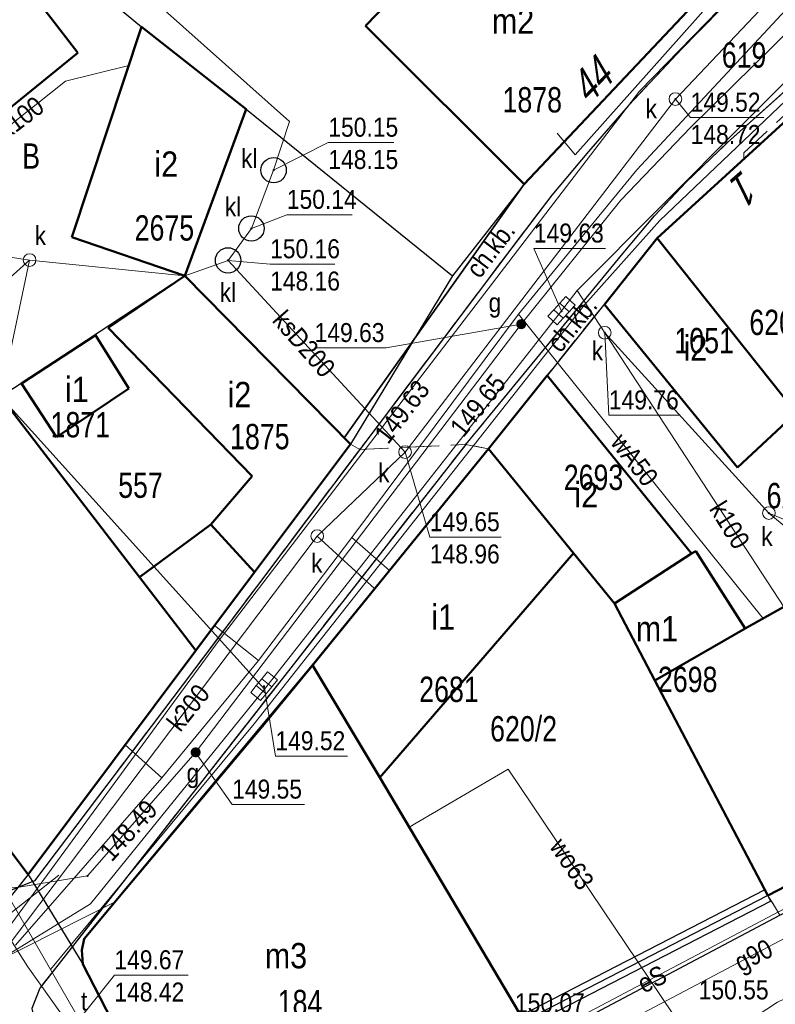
# Model space of a CAD drawing. Header units: metres. Extents: x 5552311 to 5555313, y 5709371 to 5712599.
# Tile 48 of 71: x 5554625 to 5554655, y 5710607 to 5710646. Entities that reach past the tile are written whole.
import ezdxf
from ezdxf.enums import TextEntityAlignment as Align

# ---------------------------------------------------------------- set-up
doc = ezdxf.new("R2010")
doc.units = ezdxf.units.M
doc.header["$MEASUREMENT"] = 0
doc.linetypes.add('1.0_0.5', pattern=[1.5, 1, -0.5])
doc.linetypes.add('1.5_0.5', pattern=[2, 1.5, -0.5])
doc.layers.get('0').update_dxf_attribs({"color": 2, "linetype": 'CONTINUOUS', "lineweight": 5})
for name, color, linetype in [('203-punkt graniczny', 7, 'CONTINUOUS'), ('210-oznaczenie konturu użytku gruntowego', 60, 'CONTINUOUS'), ('211-numer działki ewidencyjnej', 7, 'CONTINUOUS'), ('218-kontur użytku gruntowego', 60, 'CONTINUOUS'), ('219-działka ewidencyjna', 7, 'CONTINUOUS'), ('238-Punkt adresowy budynku', 7, 'CONTINUOUS'), ('312-budynek ewidencyjny', 7, 'CONTINUOUS'), ('312-oznaczenie budynku ewidencyjnego', 7, 'CONTINUOUS'), ('312-oznaczenie budynku ewidencyjnego-Atr117', 7, 'CONTINUOUS'), ('chodnik', 7, 'CONTINUOUS'), ('chodnik-Atr17', 7, 'CONTINUOUS'), ('jezdnia', 7, 'CONTINUOUS'), ('kratka ściekowa', 7, 'CONTINUOUS'), ('krawężnik', 7, 'CONTINUOUS'), ('ogrodzenie trwałe', 7, 'CONTINUOUS'), ('osadnik  szambo', 7, 'CONTINUOUS'), ('osadnik  szambo-Atr17', 7, 'CONTINUOUS'), ('pikieta sztuczna', 7, 'CONTINUOUS'), ('pikieta sztuczna-Atr2', 7, 'CONTINUOUS'), ('przewód elektroenergetyczny podziemny', 7, 'CONTINUOUS'), ('przewód elektroenergetyczny podziemny-Atr1', 7, 'CONTINUOUS'), ('przewód gazowy', 7, 'CONTINUOUS'), ('przewód gazowy-Atr1', 7, 'CONTINUOUS'), ('przewód kanalizacyjny', 7, 'CONTINUOUS'), ('przewód kanalizacyjny-Atr1', 7, 'CONTINUOUS'), ('przewód telekomunikacyjny podziemny', 7, 'CONTINUOUS'), ('przewód telekomunikacyjny podziemny - ob. projektowany', 7, 'CONTINUOUS'), ('przewód wodociągowy', 7, 'CONTINUOUS'), ('przewód wodociągowy-Atr1', 7, 'CONTINUOUS'), ('rzedna', 7, 'CONTINUOUS'), ('rzedna-Atr2', 7, 'CONTINUOUS'), ('rzedna-Atr3', 7, 'CONTINUOUS'), ('studnia kanalizacyjna', 7, 'CONTINUOUS'), ('szafa telekomunikacyjna lub kontener-Atr17', 7, 'CONTINUOUS'), ('właz do komory lub kanału - okrągły', 7, 'CONTINUOUS'), ('właz do komory lub kanału - okrągły-Atr17', 7, 'CONTINUOUS'), ('zasuwa lub zawór', 7, 'CONTINUOUS'), ('zasuwa lub zawór-Atr17', 7, 'CONTINUOUS'), ('ściana oporowa (linia)', 7, 'CONTINUOUS')]:
    doc.layers.add(name, color=color, linetype=linetype)
doc.styles.get("Standard").update_dxf_attribs({"font": 'Working1250', "width": 0.75})
doc.linetypes.add('902-500', pattern='A,3.75,0,[1,ksztalty.shx,S=0.5,R=0,X=0,Y=0],3.75', length=7.5)
doc.linetypes.add('otdn_500', pattern='A,5,0,[21,ksztalty.shx,S=0.5,R=0,X=0,Y=0]', length=5)

# ---------------------------------------------------------------- blocks, each defined once
blk = doc.blocks.new('203')
at = {"linetype": 'Continuous', "lineweight": 0}
h = blk.add_hatch(color=94, dxfattribs=at)
edge = h.paths.add_edge_path()
edge.add_arc((0, 0), 0.045, 0, 360)
blk = doc.blocks.new('SUKM')
at = {"color": 0, "linetype": 'Continuous'}
blk.add_circle((0, 0), 0.5, dxfattribs=at)
blk = doc.blocks.new('US15')
at = {"color": 0, "linetype": 'Continuous', "lineweight": 13}
blk.add_circle((0, 0), 0.25, dxfattribs=at)
blk = doc.blocks.new('US22')
at = {"color": 0, "linetype": 'Continuous', "lineweight": 13}
blk.add_circle((0, 0), 0.25, dxfattribs=at)
blk = doc.blocks.new('PW01')
at = {"linetype": 'Continuous', "lineweight": 13}
h = blk.add_hatch(color=0, dxfattribs=at)
edge = h.paths.add_edge_path()
edge.add_arc((0, 0), 0.045, 0, 360)
blk = doc.blocks.new('US25')
at = {"linetype": 'Continuous', "lineweight": 0}
h = blk.add_hatch(color=0, dxfattribs=at)
edge = h.paths.add_edge_path()
edge.add_arc((0, 0), 0.2, 0, 360)
blk = doc.blocks.new('US05')
at = {"color": 0, "linetype": 'Continuous', "lineweight": 13}
for p, q in [((-0.525, -0.25), (-0.525, 0.25)), ((-0.525, 0.25), (-0.175, 0.25)), ((-0.175, -0.25), (-0.175, 0.25)), ((-0.175, 0.25), (0.175, 0.25)), ((0.175, -0.25), (0.175, 0.25)), ((0.175, 0.25), (0.525, 0.25)), ((0.525, -0.25), (0.525, 0.25)), ((-0.525, -0.25), (-0.175, -0.25)), ((-0.175, -0.25), (0.175, -0.25)), ((0.175, -0.25), (0.525, -0.25))]:
    blk.add_line(p, q, dxfattribs=at)

msp = doc.modelspace()

# ---------------------------------------------------------------- linework, layer by layer
at = {"layer": '218-kontur użytku gruntowego', "linetype": 'Continuous', "lineweight": 9, "flags": 128}
for points in [[(5554645.15, 5710639.72), (5554651.59, 5710646.54)], [(5554651.59, 5710646.54), (5554645.15, 5710639.72)], [(5554656.44, 5710643.09), (5554650.41, 5710637.58)], [(5554650.41, 5710637.58), (5554656.44, 5710643.09)], [(5554642.33, 5710636.1), (5554645.15, 5710639.72)], [(5554645.15, 5710639.72), (5554642.33, 5710636.1)], [(5554650.41, 5710637.58), (5554643.75, 5710629.27)], [(5554643.75, 5710629.27), (5554650.41, 5710637.58)], [(5554638.29, 5710629.45), (5554642.33, 5710636.1)], [(5554642.33, 5710636.1), (5554638.29, 5710629.45)], [(5554625.57, 5710612.45), (5554638.29, 5710629.45)], [(5554638.29, 5710629.45), (5554625.57, 5710612.45)], [(5554643.75, 5710629.27), (5554636.71, 5710620.61)], [(5554636.71, 5710620.61), (5554643.75, 5710629.27)], [(5554615.57, 5710625.74), (5554625.57, 5710612.45)], [(5554625.57, 5710612.45), (5554615.57, 5710625.74)], [(5554636.71, 5710620.61), (5554634.83, 5710618.31)], [(5554634.83, 5710618.31), (5554636.71, 5710620.61)], [(5554634.83, 5710618.31), (5554627.78, 5710609.91)], [(5554627.78, 5710609.91), (5554634.83, 5710618.31)], [(5554654.78, 5710611.63), (5554667.46, 5710618.2)], [(5554667.46, 5710618.2), (5554654.78, 5710611.63)], [(5554645.15, 5710606.66), (5554654.78, 5710611.63)], [(5554654.78, 5710611.63), (5554645.15, 5710606.66)], [(5554627.78, 5710609.91), (5554627.68, 5710609.47)], [(5554627.68, 5710609.47), (5554627.78, 5710609.91)], [(5554627.68, 5710609.47), (5554627.72, 5710608.91)], [(5554627.72, 5710608.91), (5554627.68, 5710609.47)], [(5554627.72, 5710608.91), (5554632.3, 5710600.02)], [(5554632.3, 5710600.02), (5554627.72, 5710608.91)]]:
    msp.add_lwpolyline(points, dxfattribs=at)
at = {"layer": '219-działka ewidencyjna', "color": 94, "linetype": 'Continuous', "lineweight": 30, "flags": 128}
for points in [[(5554626.95, 5710648.5), (5554630.04, 5710645.93)], [(5554651.59, 5710646.54), (5554645.15, 5710639.72)], [(5554630.04, 5710645.93), (5554634.17, 5710642.68)], [(5554656.44, 5710643.09), (5554650.41, 5710637.58)], [(5554634.17, 5710642.68), (5554631.75, 5710636.1)], [(5554634.17, 5710642.68), (5554642.33, 5710636.1)], [(5554645.15, 5710639.72), (5554642.33, 5710636.1)], [(5554650.41, 5710637.58), (5554643.75, 5710629.27)], [(5554650.41, 5710637.58), (5554655.9, 5710630.69)], [(5554631.75, 5710636.1), (5554624.48, 5710631.32)], [(5554642.33, 5710636.1), (5554638.29, 5710629.45)], [(5554638.29, 5710629.45), (5554625.57, 5710612.45)], [(5554643.75, 5710629.27), (5554636.71, 5710620.61)], [(5554643.75, 5710629.27), (5554648.72, 5710623.16)], [(5554615.57, 5710625.74), (5554625.57, 5710612.45)], [(5554648.72, 5710623.16), (5554654.78, 5710611.63)], [(5554636.71, 5710620.61), (5554634.83, 5710618.31)], [(5554634.83, 5710618.31), (5554627.78, 5710609.91)], [(5554667.46, 5710618.2), (5554654.78, 5710611.63)], [(5554625.57, 5710612.45), (5554617.8, 5710602.71)], [(5554625.57, 5710612.45), (5554627.72, 5710608.91)], [(5554654.78, 5710611.63), (5554645.15, 5710606.66)], [(5554627.78, 5710609.91), (5554627.68, 5710609.47)], [(5554627.68, 5710609.47), (5554627.72, 5710608.91)], [(5554627.72, 5710608.91), (5554632.3, 5710600.02)]]:
    msp.add_lwpolyline(points, dxfattribs=at)
at = {"layer": '312-budynek ewidencyjny', "color": 8, "linetype": 'Continuous', "lineweight": 50, "flags": 128}
for points in [[(5554638.89, 5710645.97), (5554645.15, 5710652.43)], [(5554625.52, 5710647.51), (5554627.52, 5710644.9)], [(5554651.59, 5710646.54), (5554645.15, 5710639.72)], [(5554627.29, 5710637.63), (5554630.04, 5710645.93)], [(5554630.04, 5710645.93), (5554634.17, 5710642.68)], [(5554645.15, 5710639.72), (5554638.89, 5710645.97)], [(5554627.52, 5710644.9), (5554619.49, 5710638.39)], [(5554650.41, 5710637.58), (5554656.44, 5710643.09)], [(5554634.17, 5710642.68), (5554631.75, 5710636.1)], [(5554631.75, 5710636.1), (5554627.29, 5710637.63)], [(5554648.33, 5710634.97), (5554650.41, 5710637.58)], [(5554650.41, 5710637.58), (5554655.9, 5710630.69)], [(5554655.9, 5710630.69), (5554650.41, 5710637.58)], [(5554628.72, 5710634.04), (5554631.75, 5710636.1)], [(5554631.75, 5710636.1), (5554638.29, 5710629.45)], [(5554653.58, 5710628.53), (5554648.33, 5710634.97)], [(5554634.41, 5710628.19), (5554628.72, 5710634.04)], [(5554625.3, 5710631.85), (5554628.23, 5710633.75)], [(5554628.23, 5710633.75), (5554629.54, 5710631.65)], [(5554643.75, 5710629.27), (5554646.07, 5710632.16)], [(5554646.07, 5710632.16), (5554651.76, 5710625.13)], [(5554626.68, 5710629.73), (5554625.3, 5710631.85)], [(5554629.54, 5710631.65), (5554626.68, 5710629.73)], [(5554624.48, 5710631.32), (5554629.96, 5710624.2)], [(5554655.9, 5710630.69), (5554653.58, 5710628.53)], [(5554638.29, 5710629.45), (5554634.51, 5710624.4)], [(5554636.8, 5710620.72), (5554643.75, 5710629.27)], [(5554643.75, 5710629.27), (5554647.1, 5710625.14)], [(5554647.1, 5710625.14), (5554643.75, 5710629.27)], [(5554632.78, 5710626.28), (5554634.41, 5710628.19)], [(5554653.88, 5710622.17), (5554662.67, 5710627.1)], [(5554629.96, 5710624.2), (5554632.78, 5710626.28)], [(5554632.78, 5710626.28), (5554634.51, 5710624.4)], [(5554634.51, 5710624.4), (5554632.78, 5710626.28)], [(5554625.57, 5710612.45), (5554615.57, 5710625.74)], [(5554647.1, 5710625.14), (5554639.45, 5710616.29)], [(5554648.72, 5710623.16), (5554647.1, 5710625.14)], [(5554648.72, 5710623.16), (5554651.76, 5710625.13)], [(5554651.76, 5710625.13), (5554648.72, 5710623.16)], [(5554651.76, 5710625.13), (5554651.93, 5710625.23)], [(5554651.93, 5710625.23), (5554653.88, 5710622.17)], [(5554634.51, 5710624.4), (5554632.19, 5710621.3)], [(5554629.96, 5710624.2), (5554632.19, 5710621.3)], [(5554632.19, 5710621.3), (5554629.96, 5710624.2)], [(5554650.32, 5710620.12), (5554648.72, 5710623.16)], [(5554650.32, 5710620.12), (5554653.88, 5710622.17)], [(5554653.88, 5710622.17), (5554650.32, 5710620.12)], [(5554632.19, 5710621.3), (5554625.57, 5710612.45)], [(5554627.78, 5710609.91), (5554636.8, 5710620.72)], [(5554636.8, 5710620.72), (5554639.45, 5710616.29)], [(5554639.45, 5710616.29), (5554636.8, 5710620.72)], [(5554654.78, 5710611.63), (5554650.32, 5710620.12)], [(5554667.46, 5710618.2), (5554654.78, 5710611.63)], [(5554639.45, 5710616.29), (5554645.15, 5710606.66)], [(5554627.68, 5710609.47), (5554627.78, 5710609.91)], [(5554627.72, 5710608.91), (5554627.68, 5710609.47)], [(5554632.3, 5710600.02), (5554627.72, 5710608.91)]]:
    msp.add_lwpolyline(points, dxfattribs=at)
at = {"layer": 'chodnik', "color": 8, "linetype": '1.0_0.5', "lineweight": 18, "flags": 128}
for points in [[(5554681.33, 5710687.45), (5554681.18, 5710686.34), (5554681.02, 5710685.39), (5554680.09, 5710682.75), (5554675.46, 5710675.94), (5554670.7, 5710669.18), (5554671.26, 5710668.86), (5554669.33, 5710665.99), (5554659.5, 5710654.76), (5554651.59, 5710646.54), (5554645.15, 5710639.72), (5554638.05, 5710629.7), (5554638.29, 5710629.45), (5554638.66, 5710629.24), (5554644.67, 5710637.21), (5554646.25, 5710639.28), (5554647.7, 5710641.01), (5554649.28, 5710642.82), (5554651.38, 5710645.06), (5554660.98, 5710654.87), (5554662.96, 5710657), (5554665.06, 5710659.57), (5554666.99, 5710661.97), (5554671.59, 5710668.46), (5554679.99, 5710680.5), (5554681.13, 5710682.33), (5554681.69, 5710683.61), (5554681.96, 5710684.55), (5554682.14, 5710685.45), (5554682.13, 5710686.12), (5554681.82, 5710686.79)], [(5554643.73, 5710629.27), (5554650.41, 5710637.58), (5554656.44, 5710643.09), (5554663.72, 5710649.63), (5554665.13, 5710651.2), (5554670.15, 5710657.4), (5554679.22, 5710669.45), (5554682.26, 5710673.66), (5554690.59, 5710684.79), (5554690.78, 5710685.44), (5554690.1, 5710685.61), (5554689.66, 5710685.61), (5554689.03, 5710685.24), (5554675.5, 5710665.97), (5554670.48, 5710659.08), (5554668.97, 5710657.09), (5554666.73, 5710654.39), (5554664.67, 5710652.08), (5554663.1, 5710650.39), (5554661.29, 5710648.63), (5554653.19, 5710641.36), (5554651.55, 5710639.8), (5554650.3, 5710638.47), (5554649.06, 5710636.99), (5554642.85, 5710629.44)], [(5554731.59, 5710650.28), (5554720.8, 5710643.78), (5554711.48, 5710639.29), (5554708.23, 5710637.79), (5554706.79, 5710636.98), (5554682.16, 5710625.65), (5554672.25, 5710620.66), (5554654.78, 5710611.63), (5554655.26, 5710610.85), (5554682.55, 5710624.86), (5554697.76, 5710631.97), (5554711.94, 5710638.58), (5554720.21, 5710642.56), (5554725.98, 5710645.74), (5554732.06, 5710649.65)], [(5554638.66, 5710629.24), (5554638.29, 5710629.45), (5554634.51, 5710624.4), (5554632.19, 5710621.3), (5554625.57, 5710612.45), (5554615.57, 5710625.74), (5554610.47, 5710632.3), (5554609.82, 5710629.69), (5554622.02, 5710612.5), (5554623.73, 5710611.37), (5554625.82, 5710612.21), (5554632.54, 5710621.1)], [(5554643.73, 5710629.27), (5554642.85, 5710629.44), (5554626.02, 5710607.96), (5554625.71, 5710607.17), (5554625.95, 5710606.2), (5554629.63, 5710599.6), (5554631.32, 5710598.71), (5554633.01, 5710599.07), (5554655.26, 5710610.85), (5554654.78, 5710611.63), (5554645.15, 5710606.66), (5554632.3, 5710600.02), (5554627.72, 5710608.91), (5554627.68, 5710609.47), (5554627.78, 5710609.91), (5554636.8, 5710620.72)]]:
    msp.add_lwpolyline(points, close=True, dxfattribs=at)
at = {"layer": 'jezdnia', "color": 8, "linetype": '1.5_0.5', "lineweight": 18, "flags": 128}
for points in [[(5554684.23, 5710691.15), (5554681.33, 5710687.45), (5554681.82, 5710686.79), (5554682.13, 5710686.12), (5554682.14, 5710685.45), (5554681.96, 5710684.55), (5554681.69, 5710683.61), (5554681.13, 5710682.33), (5554679.99, 5710680.5), (5554671.59, 5710668.46), (5554666.99, 5710661.97), (5554665.06, 5710659.57), (5554662.96, 5710657), (5554660.98, 5710654.87), (5554651.38, 5710645.06), (5554649.28, 5710642.82), (5554647.7, 5710641.01), (5554646.25, 5710639.28), (5554644.67, 5710637.21), (5554638.66, 5710629.24), (5554642.85, 5710629.44), (5554649.06, 5710636.99), (5554650.3, 5710638.47), (5554651.55, 5710639.8), (5554653.19, 5710641.36), (5554661.29, 5710648.63), (5554663.1, 5710650.39), (5554664.67, 5710652.08), (5554666.73, 5710654.39), (5554668.97, 5710657.09), (5554670.48, 5710659.08), (5554675.5, 5710665.97), (5554689.03, 5710685.24), (5554689.66, 5710685.61), (5554690.1, 5710685.61), (5554690.78, 5710685.44), (5554689.51, 5710686.54), (5554689.88, 5710687.16)], [(5554960.4, 5710656.5), (5554906.47, 5710662.98), (5554877.76, 5710666.56), (5554844.75, 5710670.52), (5554844.36, 5710670.62), (5554836.19, 5710671.48), (5554835, 5710671.52), (5554832.57, 5710671.61), (5554815.48, 5710673.46), (5554790.07, 5710676.26), (5554775.78, 5710677.78), (5554773.92, 5710677.97), (5554760.44, 5710680.19), (5554759.28, 5710680.26), (5554757.52, 5710672.29), (5554758.12, 5710671.79), (5554746.56, 5710661.39), (5554737.06, 5710653), (5554732.06, 5710649.65), (5554725.98, 5710645.74), (5554720.21, 5710642.56), (5554711.94, 5710638.58), (5554697.76, 5710631.97), (5554682.55, 5710624.86), (5554655.26, 5710610.85), (5554633.01, 5710599.07), (5554634.91, 5710595.04), (5554666.85, 5710611.99), (5554679.94, 5710618.74), (5554698.51, 5710627.3), (5554711.64, 5710633.46), (5554721.52, 5710638.21), (5554725.99, 5710640.5), (5554727.97, 5710641.57), (5554729.65, 5710642.59), (5554731.21, 5710643.56), (5554735.01, 5710646.12), (5554739.41, 5710649.11), (5554740.7, 5710650.01), (5554741.94, 5710650.89), (5554747.33, 5710655.37), (5554749.52, 5710657.3), (5554757.81, 5710664.56), (5554758.83, 5710665.13), (5554759.92, 5710665.33), (5554761.31, 5710665.3), (5554762.58, 5710665.03), (5554763.72, 5710664.52), (5554765.45, 5710663.66), (5554777.43, 5710656.69), (5554784.56, 5710652.72), (5554797.97, 5710645.4), (5554822.16, 5710632.87), (5554822.76, 5710632.42), (5554823.07, 5710631.69), (5554826.45, 5710643.45), (5554813.45, 5710647.32), (5554799.47, 5710651.22), (5554799.55, 5710651.6), (5554787.36, 5710658.2), (5554782.04, 5710661.17), (5554772.82, 5710667.29), (5554772.29, 5710667.99), (5554772.06, 5710668.48), (5554771.95, 5710669.21), (5554772.13, 5710670), (5554772.39, 5710670.53), (5554773.8, 5710671.27), (5554774.71, 5710671.47), (5554775.67, 5710671.48), (5554789.27, 5710670.27), (5554814.11, 5710667.66), (5554832.89, 5710665.56), (5554842.5, 5710664.98), (5554843.74, 5710664.94), (5554877.17, 5710660.79), (5554906.04, 5710657.27), (5554959.91, 5710650.89)], [(5554558, 5710570.33), (5554562.14, 5710560.52), (5554562.8, 5710562.57), (5554564.32, 5710563.87), (5554575.58, 5710569.01), (5554582.72, 5710572.29), (5554586.34, 5710573.89), (5554589.82, 5710575.3), (5554593.44, 5710576.59), (5554596.7, 5710577.62), (5554600.63, 5710578.77), (5554604.29, 5710579.54), (5554607.1, 5710579.88), (5554609.83, 5710579.69), (5554612.84, 5710578.98), (5554614.07, 5710578.62), (5554615.82, 5710578.07), (5554620.44, 5710576.15), (5554626.43, 5710574.52), (5554634.22, 5710571.59), (5554644.05, 5710567.69), (5554657.36, 5710562.45), (5554676.86, 5710554.79), (5554686.94, 5710550.95), (5554700.74, 5710545.72), (5554701.94, 5710544.3), (5554701.89, 5710542.53), (5554701.56, 5710541.41), (5554707.44, 5710538.78), (5554708.55, 5710539.84), (5554708.99, 5710540.24), (5554709.69, 5710540.89), (5554710.98, 5710541.56), (5554712.5, 5710541.41), (5554720.5, 5710538.63), (5554736.78, 5710533.06), (5554749.57, 5710528.78), (5554763.55, 5710524.1), (5554766.07, 5710523.24), (5554782.69, 5710517.85), (5554796.57, 5710513.51), (5554803.14, 5710511.53), (5554825.07, 5710504.76), (5554823.27, 5710511.18), (5554815.61, 5710513.72), (5554799.99, 5710518.83), (5554799.5, 5710519.11), (5554799.2, 5710519.56), (5554798.33, 5710521.27), (5554797.28, 5710521.23), (5554795.45, 5710521.76), (5554793.69, 5710523.21), (5554792.64, 5710522.93), (5554791.5, 5710521.88), (5554790.13, 5710521.95), (5554787.1, 5710522.84), (5554785.11, 5710523.52), (5554778.56, 5710525.61), (5554774.22, 5710526.97), (5554762.58, 5710530.76), (5554751.26, 5710534.52), (5554742.89, 5710537.3), (5554729.82, 5710541.69), (5554714.25, 5710546.74), (5554710.37, 5710548.38), (5554698.78, 5710552.52), (5554689.57, 5710555.85), (5554675.18, 5710561.06), (5554672.78, 5710561.9), (5554663.58, 5710565.38), (5554657.23, 5710567.94), (5554654.48, 5710569.13), (5554649.98, 5710571.75), (5554646.71, 5710574.28), (5554643.71, 5710577.08), (5554641.01, 5710580.08), (5554638.74, 5710583.42), (5554633.75, 5710592.48), (5554633.91, 5710593.77), (5554634.91, 5710595.04), (5554633.01, 5710599.07), (5554631.32, 5710598.71), (5554629.63, 5710599.6), (5554625.95, 5710606.2), (5554625.71, 5710607.17), (5554626.02, 5710607.96), (5554642.85, 5710629.44), (5554638.66, 5710629.24), (5554632.54, 5710621.1), (5554625.82, 5710612.21), (5554623.73, 5710611.37), (5554622.02, 5710612.5), (5554609.82, 5710629.69), (5554603.83, 5710627.01), (5554609.56, 5710618.13), (5554617.52, 5710605.64), (5554618.27, 5710604.43), (5554618.94, 5710603.08), (5554618.99, 5710602.3), (5554618.71, 5710601.51), (5554617.21, 5710600.11), (5554615.15, 5710598.69), (5554603.4, 5710592.52), (5554592.29, 5710586.8), (5554591.52, 5710586.8), (5554590.85, 5710587.1), (5554590.26, 5710587.53), (5554589.28, 5710588.68), (5554580.73, 5710602.65), (5554575.05, 5710600.93), (5554584.05, 5710586.01), (5554584.47, 5710583.62), (5554582.84, 5710581.95), (5554570.69, 5710576.2), (5554558.91, 5710570.55)]]:
    msp.add_lwpolyline(points, close=True, dxfattribs=at)
at = {"layer": 'krawężnik', "color": 8, "linetype": 'Continuous', "lineweight": 25, "flags": 128}
for points in [[(5554676.17, 5710692.67), (5554681.33, 5710687.45), (5554681.82, 5710686.79), (5554682.13, 5710686.12), (5554682.14, 5710685.45), (5554681.96, 5710684.55), (5554681.69, 5710683.61), (5554681.13, 5710682.33), (5554679.99, 5710680.5), (5554671.59, 5710668.46), (5554666.99, 5710661.97), (5554665.06, 5710659.57), (5554662.96, 5710657), (5554660.98, 5710654.87), (5554651.38, 5710645.06), (5554649.28, 5710642.82), (5554647.7, 5710641.01), (5554646.25, 5710639.28), (5554644.67, 5710637.21), (5554638.66, 5710629.24)], [(5554642.85, 5710629.44), (5554649.06, 5710636.99), (5554650.3, 5710638.47), (5554651.55, 5710639.8), (5554653.19, 5710641.36), (5554661.29, 5710648.63), (5554663.1, 5710650.39), (5554664.67, 5710652.08), (5554666.73, 5710654.39), (5554668.97, 5710657.09), (5554670.48, 5710659.08), (5554675.5, 5710665.97), (5554689.03, 5710685.24), (5554689.66, 5710685.61), (5554690.1, 5710685.61), (5554690.78, 5710685.44), (5554690.59, 5710684.79)], [(5554633.01, 5710599.07), (5554655.26, 5710610.85), (5554682.55, 5710624.86), (5554697.76, 5710631.97), (5554711.94, 5710638.58), (5554720.21, 5710642.56), (5554725.98, 5710645.74), (5554732.06, 5710649.65), (5554737.06, 5710653), (5554746.56, 5710661.39), (5554758.12, 5710671.79), (5554757.53, 5710672.29)], [(5554638.66, 5710629.24), (5554632.54, 5710621.1), (5554625.82, 5710612.21), (5554623.73, 5710611.37), (5554622.02, 5710612.5), (5554609.82, 5710629.69)], [(5554642.85, 5710629.44), (5554626.02, 5710607.96), (5554625.71, 5710607.17), (5554625.95, 5710606.2), (5554629.63, 5710599.6), (5554631.32, 5710598.71), (5554633.01, 5710599.07)]]:
    msp.add_lwpolyline(points, dxfattribs=at)
at = {"layer": 'ogrodzenie trwałe', "color": 8, "linetype": '902-500', "lineweight": 35, "flags": 128}
msp.add_lwpolyline([(5554638.05, 5710629.7), (5554645.15, 5710639.72)], dxfattribs=at)
at = {"layer": 'przewód elektroenergetyczny podziemny', "color": 1, "linetype": 'Continuous', "lineweight": 18, "flags": 128}
for points in [[(5554626.45, 5710608.7), (5554634.49, 5710618.41), (5554647.55, 5710634.96), (5554650.52, 5710638.28), (5554664.05, 5710651.19), (5554670.4, 5710658.52), (5554681.05, 5710673.24), (5554686.45, 5710681.46), (5554689.48, 5710684.99), (5554692.35, 5710688.92), (5554693.2, 5710691.09)], [(5554743.5, 5710651.51), (5554730.66, 5710642.4), (5554721.73, 5710637.34), (5554709.05, 5710631.46), (5554706.29, 5710636.77), (5554691.58, 5710629.29), (5554676.4, 5710622.17), (5554643.26, 5710604.68), (5554631.88, 5710599.03), (5554628.03, 5710604.51), (5554618.42, 5710600.52), (5554598.73, 5710590.31), (5554584.04, 5710584.65), (5554571.96, 5710604.65), (5554563.95, 5710617.02), (5554555.71, 5710632), (5554544.41, 5710649.74), (5554530.65, 5710671.55), (5554500.98, 5710648.51)], [(5554646.46, 5710641.73), (5554647.17, 5710640.88), (5554652.55, 5710646.92), (5554661.39, 5710655.67), (5554665.8, 5710660.81), (5554670.15, 5710657.4)], [(5554634.93, 5710593.99), (5554626.45, 5710608.7), (5554623.91, 5710613.1), (5554620.16, 5710619.39), (5554618.85, 5710619.26), (5554615.02, 5710624.35), (5554611.62, 5710629.38)]]:
    msp.add_lwpolyline(points, dxfattribs=at)
at = {"layer": 'przewód gazowy', "color": 40, "linetype": 'Continuous', "lineweight": 18, "flags": 128}
for points in [[(5554618.12, 5710612.87), (5554619.42, 5710610.67), (5554619.95, 5710610.98), (5554621.25, 5710611.82), (5554621.67, 5710612.03), (5554625.13, 5710611.94), (5554627.91, 5710612.4), (5554632.18, 5710617.28), (5554645.04, 5710634.19), (5554648.98, 5710639.08), (5554651.74, 5710641.97), (5554660.82, 5710650.92), (5554666.86, 5710657.16), (5554671.78, 5710662.79), (5554675.59, 5710667.88), (5554687.08, 5710685.48), (5554687.02, 5710685.82), (5554686.44, 5710689.79), (5554686.26, 5710690.4), (5554691.83, 5710701.59), (5554693.39, 5710704.24)], [(5554629.51, 5710592.95), (5554630.16, 5710593.26), (5554630.97, 5710593.62), (5554634.44, 5710595.4), (5554639.75, 5710598.11), (5554641.72, 5710600.26), (5554645.29, 5710604.09), (5554645.85, 5710604.87), (5554672.38, 5710618.88), (5554682.9, 5710624.07), (5554692.93, 5710628.71), (5554707.74, 5710635.73), (5554710.51, 5710636.98), (5554712.51, 5710637.93), (5554720.95, 5710641.71), (5554728.14, 5710645.91), (5554734.06, 5710650), (5554738.66, 5710653.35), (5554741.1, 5710655.6), (5554747.26, 5710661.27), (5554758.04, 5710671.04), (5554760.74, 5710673.5), (5554761.53, 5710673.9)]]:
    msp.add_lwpolyline(points, dxfattribs=at)
at = {"layer": 'przewód kanalizacyjny', "color": 34, "linetype": 'Continuous', "lineweight": 18, "flags": 128}
for points in [[(5554692.04, 5710689.33), (5554688.93, 5710685.7), (5554674.34, 5710665.11), (5554672.29, 5710662.41), (5554663.72, 5710652.81), (5554657.19, 5710645.5), (5554647.25, 5710635.52), (5554646.63, 5710634.72), (5554634.9, 5710619.78), (5554628.02, 5710611.3), (5554624.27, 5710608.99)], [(5554616.79, 5710662.61), (5554625.66, 5710651.32), (5554635.88, 5710642.19), (5554635.26, 5710640.27), (5554634.38, 5710637.97), (5554633.46, 5710636.71)], [(5554665.87, 5710658.64), (5554651.13, 5710643.08), (5554640.45, 5710629.14), (5554636.98, 5710625.82), (5554624.27, 5710608.99)], [(5554621.82, 5710635.09), (5554621.84, 5710636.02), (5554622.34, 5710640.06), (5554627.04, 5710643.78), (5554629.54, 5710644.41)], [(5554620.06, 5710637.58), (5554625.62, 5710636.72)], [(5554625.62, 5710636.72), (5554622.58, 5710634)], [(5554625.62, 5710636.72), (5554624.48, 5710631.32)], [(5554625.62, 5710636.72), (5554631.75, 5710636.1)], [(5554633.46, 5710636.71), (5554631.75, 5710636.1)], [(5554640.45, 5710629.14), (5554633.46, 5710636.71)], [(5554647.25, 5710635.52), (5554648.34, 5710633.85)], [(5554648.34, 5710633.85), (5554655.41, 5710623.02)], [(5554648.34, 5710633.85), (5554654.82, 5710626.73), (5554657.74, 5710624.32)], [(5554624.48, 5710631.32), (5554634.9, 5710619.78)], [(5554636.98, 5710625.82), (5554639.26, 5710623.74)], [(5554627.45, 5710593.12), (5554626.08, 5710595.39), (5554618.8, 5710607.19), (5554624.27, 5710608.99), (5554629, 5710611.37)]]:
    msp.add_lwpolyline(points, dxfattribs=at)
at = {"layer": 'przewód telekomunikacyjny podziemny', "color": 30, "linetype": 'Continuous', "lineweight": 18, "flags": 128}
for points in [[(5554698.78, 5710716.52), (5554686.09, 5710693.48), (5554682.24, 5710686.66), (5554677.99, 5710677.81), (5554669.94, 5710666.15), (5554660.22, 5710654.17), (5554649.71, 5710643.39), (5554633.11, 5710621.71), (5554622.85, 5710607.73)], [(5554627.37, 5710606.25), (5554625.55, 5710608.81), (5554622.7, 5710613.28), (5554616.14, 5710622.48), (5554610.15, 5710630.79), (5554602.03, 5710641.49), (5554598.06, 5710646.76), (5554597.58, 5710647.49), (5554595.75, 5710650.3)]]:
    msp.add_lwpolyline(points, dxfattribs=at)
at = {"layer": 'przewód telekomunikacyjny podziemny - ob. projektowany', "color": 30, "linetype": '1.5_0.5', "lineweight": 18, "flags": 128}
msp.add_lwpolyline([(5554653.83, 5710640.71), (5554653.83, 5710640.96), (5554655.27, 5710642.29), (5554660.74, 5710647.48), (5554663.48, 5710649.97), (5554666.89, 5710654.09), (5554667.31, 5710654.09), (5554667.95, 5710654.86), (5554668.03, 5710655.34), (5554669.94, 5710657.56), (5554672.77, 5710661.35), (5554676.48, 5710666.34), (5554686.89, 5710680.55), (5554687.22, 5710680.29)], dxfattribs=at)
at = {"layer": 'przewód wodociągowy', "color": 5, "linetype": 'Continuous', "lineweight": 18, "flags": 128}
for points in [[(5554673.24, 5710666.81), (5554670.15, 5710662.35), (5554649.61, 5710640.28), (5554644.93, 5710634.59), (5554638.35, 5710625.77), (5554634.66, 5710620.91), (5554630.84, 5710616.27), (5554625.07, 5710609.67)], [(5554644.93, 5710634.59), (5554654.59, 5710622.56)], [(5554706.07, 5710631.81), (5554696.61, 5710627.74), (5554681.35, 5710620.94), (5554665.21, 5710612.71), (5554659.28, 5710609.41), (5554658.95, 5710609.2), (5554655.16, 5710607.41), (5554652.1, 5710605.4), (5554638.3, 5710597.31), (5554632.59, 5710594.3), (5554632.07, 5710594.03), (5554628.8, 5710599.72), (5554628.68, 5710599.91)], [(5554638.35, 5710625.77), (5554639.84, 5710624.46)], [(5554634.66, 5710620.91), (5554632.92, 5710622.29)], [(5554630.84, 5710616.27), (5554629.4, 5710617.57)], [(5554652.1, 5710605.4), (5554651.98, 5710605.55), (5554644.52, 5710616.62), (5554640.61, 5710614.33)], [(5554618.59, 5710605.99), (5554618.72, 5710606.08), (5554626.78, 5710612.43)]]:
    msp.add_lwpolyline(points, dxfattribs=at)
at = {"layer": 'rzedna-Atr2', "color": 8, "lineweight": 5, "flags": 128}
for points in [[(5554651.13, 5710643.08), (5554651.73, 5710642.35), (5554654.616, 5710642.35)], [(5554635.26, 5710640.27), (5554637.42, 5710641.36), (5554640.013, 5710641.36)], [(5554634.38, 5710637.97), (5554635.78, 5710638.51), (5554638.368, 5710638.51)], [(5554646.63, 5710634.7), (5554645.54, 5710637.18), (5554648.362, 5710637.18)], [(5554633.46, 5710636.71), (5554635.12, 5710636.56), (5554637.681, 5710636.56)], [(5554645.04, 5710634.19), (5554639.7, 5710633.25), (5554636.878, 5710633.25)], [(5554648.34, 5710633.85), (5554648.5, 5710630.59), (5554651.322, 5710630.59)], [(5554640.45, 5710629.14), (5554641.43, 5710625.78), (5554644.252, 5710625.78)], [(5554654.82, 5710626.73), (5554656.94, 5710625.86), (5554659.762, 5710625.86)], [(5554634.88, 5710619.89), (5554635.33, 5710617.13), (5554638.184, 5710617.13)], [(5554632.18, 5710617.28), (5554633.62, 5710615.22), (5554636.474, 5710615.22)], [(5554627, 5710606.01), (5554628.97, 5710608.48), (5554631.887, 5710608.48)]]:
    msp.add_lwpolyline(points, dxfattribs=at)
at = {"layer": 'ściana oporowa (linia)', "color": 8, "linetype": 'otdn_500'}
msp.add_line((5554654.665, 5710611.852), (5554645.035, 5710606.882), dxfattribs=at)
at = {"layer": 'ściana oporowa (linia)', "color": 8, "linetype": 'Continuous'}
for p, q in [((5554654.78, 5710611.63), (5554654.665, 5710611.852)), ((5554654.895, 5710611.408), (5554654.78, 5710611.63))]:
    msp.add_line(p, q, dxfattribs=at)
at = {"layer": 'ściana oporowa (linia)', "color": 8}
msp.add_line((5554654.895, 5710611.408), (5554645.265, 5710606.438), dxfattribs=at)

# ---------------------------------------------------------------- block references
at = {"layer": '203-punkt graniczny', "color": 8, "linetype": 'Continuous', "lineweight": 18}
for p in [(5554630.04, 5710645.93), (5554634.17, 5710642.68), (5554645.15, 5710639.72), (5554650.41, 5710637.58), (5554631.75, 5710636.1), (5554638.29, 5710629.45), (5554643.75, 5710629.27), (5554648.72, 5710623.16), (5554636.71, 5710620.61), (5554634.83, 5710618.31), (5554625.57, 5710612.45), (5554654.78, 5710611.63), (5554627.78, 5710609.91), (5554627.68, 5710609.47), (5554627.72, 5710608.91)]:
    msp.add_blockref('203', p, dxfattribs=at)
at = {"layer": 'kratka ściekowa', "color": 34, "linetype": 'Continuous', "lineweight": 18}
for p, rotation in [((5554646.63, 5710634.72), 47.68300000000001), ((5554634.88, 5710619.89), 50.58200000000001)]:
    msp.add_blockref('US05', p, dxfattribs=dict(at, rotation=rotation))
at = {"layer": 'osadnik  szambo', "color": 34, "linetype": 'Continuous', "lineweight": 18}
for p in [(5554635.26, 5710640.27), (5554634.38, 5710637.97), (5554633.46, 5710636.71)]:
    msp.add_blockref('SUKM', p, dxfattribs=at)
at = {"layer": 'pikieta sztuczna', "color": 8, "linetype": 'Continuous', "lineweight": 13}
for p in [(5554638.66, 5710629.24), (5554642.85, 5710629.44)]:
    msp.add_blockref('PW01', p, dxfattribs=at)
at = {"layer": 'rzedna', "color": 34, "linetype": 'Continuous', "lineweight": 18}
for p in [(5554651.13, 5710643.08), (5554635.26, 5710640.27), (5554634.38, 5710637.97), (5554633.46, 5710636.71), (5554646.63, 5710634.7), (5554648.34, 5710633.85), (5554640.45, 5710629.14), (5554654.82, 5710626.73), (5554634.88, 5710619.89)]:
    msp.add_blockref('PW01', p, dxfattribs=at)
at = {"layer": 'rzedna', "color": 40, "linetype": 'Continuous', "lineweight": 18}
for p in [(5554645.04, 5710634.19), (5554632.18, 5710617.28), (5554627.91, 5710612.4)]:
    msp.add_blockref('PW01', p, dxfattribs=at)
at = {"layer": 'studnia kanalizacyjna', "color": 34, "linetype": 'Continuous', "lineweight": 18}
for p in [(5554651.13, 5710643.08), (5554648.34, 5710633.85), (5554640.45, 5710629.14), (5554654.82, 5710626.73)]:
    msp.add_blockref('US15', p, dxfattribs=at)
at = {"layer": 'właz do komory lub kanału - okrągły', "color": 8, "linetype": 'Continuous', "lineweight": 18}
for p in [(5554651.13, 5710643.08), (5554625.62, 5710636.72), (5554648.34, 5710633.85), (5554640.45, 5710629.14), (5554654.82, 5710626.73), (5554636.98, 5710625.82)]:
    msp.add_blockref('US22', p, dxfattribs=at)
at = {"layer": 'zasuwa lub zawór', "color": 40, "linetype": 'Continuous', "lineweight": 18}
for p in [(5554645.04, 5710634.19), (5554632.18, 5710617.28)]:
    msp.add_blockref('US25', p, dxfattribs=at)

# ---------------------------------------------------------------- texts
at = {"layer": '210-oznaczenie konturu użytku gruntowego', "linetype": 'Continuous', "lineweight": 18, "width": 0.79}
msp.add_text('B', height=1, dxfattribs=at).set_placement((5554625.33, 5710640.33))
at = {"layer": '211-numer działki ewidencyjnej', "color": 94, "linetype": 'Continuous', "lineweight": 30, "width": 0.79}
for s, p in [('619', (5554652.96, 5710644.32)), ('620/4', (5554654.05, 5710633.76)), ('557', (5554629.12, 5710627.33)), ('620/3', (5554654.73, 5710626.92)), ('620/2', (5554643.81, 5710617.71))]:
    msp.add_text(s, height=1, dxfattribs=at).set_placement(p)
at = {"layer": '238-Punkt adresowy budynku', "color": 8, "linetype": 'Continuous', "lineweight": 25, "oblique": 15, "width": 0.79}
for s, rotation, p in [('44', 45.344, (5554648.23, 5710643.35)), ('1', 221.122, (5554653.51, 5710640.08))]:
    msp.add_text(s, height=1.25, rotation=rotation, dxfattribs=at).set_placement(p, align=Align.CENTER)
at = {"layer": '312-oznaczenie budynku ewidencyjnego', "color": 8, "linetype": 'Continuous', "lineweight": 18, "width": 0.79}
for s, p in [('1878', (5554644.3, 5710643.55)), ('2675', (5554629.77, 5710638.49)), ('1051', (5554651.09, 5710634.04)), ('1871', (5554626.45, 5710630.72)), ('1875', (5554633.54, 5710630.25)), ('2693', (5554646.72, 5710628.64)), ('2698', (5554650.44, 5710620.66)), ('2681', (5554641.01, 5710620.27)), ('184', (5554635.42, 5710607.9))]:
    msp.add_text(s, height=1, dxfattribs=at).set_placement(p, align=Align.TOP_LEFT)
at = {"layer": '312-oznaczenie budynku ewidencyjnego-Atr117', "color": 8, "width": 0.9}
for s, p in [('m2', (5554643.88, 5710645.66)), ('i2', (5554630.55, 5710640.01)), ('i2', (5554651.45, 5710632.75)), ('i1', (5554627.02, 5710631.11)), ('i2', (5554633.44, 5710630.91)), ('i2', (5554647.14, 5710626.95)), ('i1', (5554641.49, 5710622.12)), ('m3', (5554634.91, 5710608.75))]:
    msp.add_text(s, height=1, dxfattribs=at).set_placement(p)
msp.add_text('m1', height=1, dxfattribs=at).set_placement((5554650.4, 5710622.16), align=Align.MIDDLE_CENTER)
at = {"layer": 'chodnik-Atr17', "color": 8, "width": 0.9}
for rotation, p in [(52.981, (5554643.4, 5710635.95)), (51.206, (5554646.59, 5710633.02))]:
    msp.add_text('ch.kb.', height=0.75, rotation=rotation, dxfattribs=at).set_placement(p)
at = {"layer": 'osadnik  szambo-Atr17', "color": 34, "width": 0.9}
for p in [(5554633.97, 5710640.36), (5554633.33, 5710638.45), (5554633.13, 5710635.07)]:
    msp.add_text('kl', height=0.75, dxfattribs=at).set_placement(p)
at = {"layer": 'pikieta sztuczna-Atr2', "color": 8, "width": 0.9}
for s, rotation, p in [('149.63', 52.305, (5554639.78, 5710629.41)), ('149.65', 51.188, (5554642.75, 5710629.68))]:
    msp.add_text(s, height=0.75, rotation=rotation, dxfattribs=at).set_placement(p)
at = {"layer": 'przewód elektroenergetyczny podziemny-Atr1', "color": 1, "width": 0.9}
msp.add_text('eS', height=0.75, rotation=26.517, dxfattribs=at).set_placement((5554649.71, 5710608.08), align=Align.MIDDLE_LEFT)
at = {"layer": 'przewód gazowy-Atr1', "color": 40, "width": 0.9}
msp.add_text('g90', height=0.75, rotation=26.514, dxfattribs=at).set_placement((5554653.54, 5710608.93), align=Align.MIDDLE_LEFT)
at = {"layer": 'przewód kanalizacyjny-Atr1', "color": 34, "width": 0.9}
for s, rotation, p in [('k100', 37.061, (5554624.48, 5710641.76)), ('ksD200', 311.379, (5554635.45, 5710634.56)), ('k100', 301.831, (5554652.76, 5710627.09)), ('k200', 51.624, (5554631.28, 5710618.28))]:
    msp.add_text(s, height=0.75, rotation=rotation, dxfattribs=at).set_placement(p, align=Align.MIDDLE_LEFT)
at = {"layer": 'przewód wodociągowy-Atr1', "color": 5, "width": 0.9}
for s, rotation, p in [('wA50', 307.497, (5554648.83, 5710629.73)), ('wo63', 303.975, (5554646.44, 5710613.77))]:
    msp.add_text(s, height=0.75, rotation=rotation, dxfattribs=at).set_placement(p, align=Align.MIDDLE_LEFT)
at = {"layer": 'rzedna-Atr2', "color": 34, "lineweight": 5, "width": 0.9}
for s, p in [('149.52', (5554651.73, 5710642.357)), ('150.15', (5554637.42, 5710641.368)), ('150.14', (5554635.78, 5710638.518)), ('149.63', (5554645.54, 5710637.188)), ('150.16', (5554635.12, 5710636.567)), ('149.76', (5554648.5, 5710630.598)), ('149.65', (5554641.43, 5710625.788)), ('149.52', (5554635.33, 5710617.138)), ('150.07', (5554644.792, 5710606.788))]:
    msp.add_text(s, height=0.75, dxfattribs=at).set_placement(p, align=Align.BOTTOM_LEFT)
at = {"layer": 'rzedna-Atr2', "color": 40, "lineweight": 5, "width": 0.9}
for s, p in [('149.63', (5554636.878, 5710633.258)), ('149.55', (5554633.62, 5710615.228))]:
    msp.add_text(s, height=0.75, dxfattribs=at).set_placement(p, align=Align.BOTTOM_LEFT)
msp.add_text('148.49', height=0.75, rotation=47.5, dxfattribs=at).set_placement((5554628.59, 5710613.18), align=Align.MIDDLE_LEFT)
at = {"layer": 'rzedna-Atr2', "color": 30, "lineweight": 5, "width": 0.9}
msp.add_text('149.67', height=0.75, dxfattribs=at).set_placement((5554628.97, 5710608.488), align=Align.BOTTOM_LEFT)
at = {"layer": 'rzedna-Atr2', "color": 5, "lineweight": 5, "width": 0.9}
msp.add_text('150.55', height=0.75, dxfattribs=at).set_placement((5554652.05, 5710607.298), align=Align.BOTTOM_LEFT)
at = {"layer": 'rzedna-Atr3', "color": 34, "lineweight": 5, "width": 0.9}
for s, p in [('148.72', (5554651.73, 5710641.082)), ('148.15', (5554637.42, 5710640.093)), ('148.16', (5554635.12, 5710635.292)), ('148.96', (5554641.43, 5710624.513))]:
    msp.add_text(s, height=0.75, dxfattribs=at).set_placement(p, align=Align.BOTTOM_LEFT)
at = {"layer": 'rzedna-Atr3', "color": 30, "lineweight": 5, "width": 0.9}
msp.add_text('148.42', height=0.75, dxfattribs=at).set_placement((5554628.97, 5710607.213), align=Align.BOTTOM_LEFT)
at = {"layer": 'szafa telekomunikacyjna lub kontener-Atr17', "color": 30, "width": 0.9}
msp.add_text('t', height=0.75, dxfattribs=at).set_placement((5554627.65, 5710607.08))
at = {"layer": 'właz do komory lub kanału - okrągły-Atr17', "color": 8, "width": 0.9}
for p in [(5554649.95, 5710642.32), (5554625.82, 5710637.31), (5554647.82, 5710632.76), (5554639.39, 5710627.94), (5554654.52, 5710625.43), (5554636.74, 5710624.37)]:
    msp.add_text('k', height=0.75, dxfattribs=at).set_placement(p)
at = {"layer": 'zasuwa lub zawór-Atr17', "color": 40, "width": 0.9}
for p in [(5554643.75, 5710634.67), (5554631.82, 5710616.09)]:
    msp.add_text('g', height=0.75, dxfattribs=at).set_placement(p)

doc.saveas('drawing.dxf')
